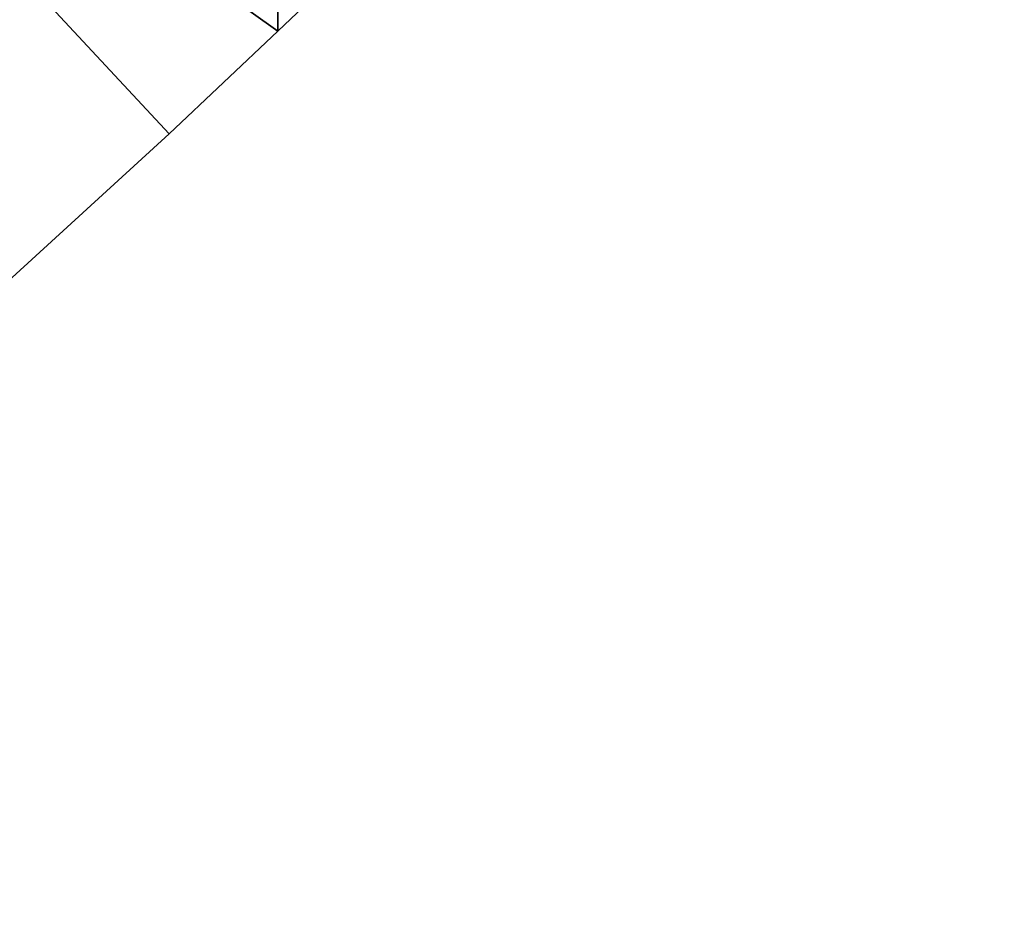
# Model space of a CAD drawing. Header units: inches. Extents: x 56 to 1256, y -185 to 1061.
# Tile 172 of 256: x 1025.94 to 1034.5, y 13.85 to 21.62. Entities that reach past the tile are written whole.
import ezdxf

# ---------------------------------------------------------------- set-up
doc = ezdxf.new("R2010")
doc.units = ezdxf.units.IN
doc.header["$MEASUREMENT"] = 0
doc.layers.get('0').update_dxf_attribs({"true_color": 0x9a9ae5})

msp = doc.modelspace()

# ---------------------------------------------------------------- meshes
at = {"color": 146, "true_color": 0x086e86}
mesh = msp.add_polyface(dxfattribs=at)
corners = [(1068.4825, 65.1925, 958.6066), (1127.4142, 18.2004, 978.802), (1067.0887, 63.432, 958.6066), (1122.9709, 12.6937, 978.802), (1062.4429, 57.7732, 958.6066), (1118.4663, 7.3046, 978.802), (1060.9126, 55.9749, 958.6066), (1117.5239, 6.1775, 978.802), (1057.7035, 52.2043, 958.6066), (1111.9697, -0.2365, 978.802), (1053.1075, 46.9943, 958.6066), (1109.2164, -3.3064, 978.802), (1052.8691, 46.7241, 958.6066), (1106.3079, -6.5491, 978.802), (1047.9393, 41.3318, 958.6066), (1100.5377, -12.7609, 978.802), (1045.0403, 38.2722, 958.6066), (1099.6852, -13.647, 978.802), (1042.9121, 36.0262, 958.6066), (1094.6586, -18.8722, 978.802), (1037.7871, 30.8073, 958.6066), (1089.8508, -23.698, 978.802), (1036.7397, 29.778, 958.6066), (1088.6696, -24.8835, 978.802), (1032.5624, 25.6733, 958.6066), (1057.5533, 61.8605, 957.1206), (1052.8872, 56.3776, 957.1207), (1048.1279, 50.9822, 957.1207), (1043.2744, 45.6736, 957.1206), (1038.3253, 40.4508, 957.1207), (1033.2802, 35.3127, 957.1206), (1028.1366, 30.2585, 957.1207), (1048.0074, 60.6053, 956.0547), (1043.3242, 55.2961, 956.0547), (1038.5481, 50.0725, 956.0547), (1033.6786, 44.9331, 956.0547), (1028.7139, 39.8772, 956.0547), (1043.0859, 64.8699, 955.4133), (1038.479, 59.6476, 955.4133), (1033.7812, 54.5093, 955.4133), (1028.9913, 49.4542, 955.4133), (1033.6128, 64.0175, 955.1992), (1028.9938, 58.9652, 955.1992)]
mesh.append_faces([[corners[k] for k in face] for face in [(0, 1, 2), (2, 3, 4), (4, 5, 6), (6, 7, 8), (8, 9, 10), (10, 11, 12), (12, 13, 14), (14, 15, 16), (16, 17, 18), (18, 19, 20), (20, 21, 22), (22, 23, 24), (25, 4, 6), (25, 6, 26), (6, 8, 26), (26, 8, 10), (26, 10, 27), (10, 12, 27), (27, 12, 14), (27, 14, 28), (28, 14, 16), (28, 16, 29), (16, 18, 29), (29, 18, 20), (29, 20, 30), (30, 20, 22), (30, 22, 31), (22, 24, 31), (32, 26, 27), (32, 27, 33), (33, 27, 28), (33, 28, 34), (34, 28, 29), (34, 29, 35), (35, 29, 30), (35, 30, 36), (37, 33, 38), (38, 33, 34), (38, 34, 39), (39, 34, 35), (39, 35, 40), (41, 38, 39), (41, 39, 42)]], dxfattribs={"color": 146})
mesh = msp.add_polyface(dxfattribs=at)
corners = [(1028.1366, 30.2585, 957.1207), (1032.5624, 25.6733, 958.6066), (1028.1792, 21.5178, 958.6066), (1022.8934, 25.2878, 957.1207), (1027.2363, 20.6241, 958.6066), (1021.808, 15.6589, 958.6066), (1017.549, 20.3997, 957.1206), (1019.3677, 13.5056, 958.6066), (1012.1031, 15.5942, 957.1207), (1016.2768, 10.7782, 958.6066), (1011.3542, 6.5792, 958.6066), (1007.2565, 11.4597, 957.1206), (1023.6527, 34.9042, 956.0547), (1018.4933, 30.0128, 956.0547), (1013.2343, 25.2024, 956.0547), (1007.8749, 20.4734, 956.0547), (1003.1049, 16.4045, 956.0547), (1001.738, 6.9084, 957.1207), (997.6735, 11.9249, 956.0547), (1019.1301, 39.59, 955.4133), (1014.0551, 34.7786, 955.4133), (1008.882, 30.0468, 955.4133), (1003.6098, 25.3948, 955.4133), (998.9174, 21.3921, 955.4133), (993.5739, 16.9849, 955.4133), (992.1638, 7.5396, 956.0547), (988.1525, 12.6697, 955.4133), (1009.5981, 39.5651, 955.1992), (1004.5109, 34.912, 955.1992), (999.3264, 30.3375, 955.1992), (994.7119, 26.401, 955.1992), (989.4565, 22.0665, 955.1992), (984.124, 17.8221, 955.1992), (982.6542, 8.4468, 955.4133), (978.715, 13.6678, 955.1992)]
mesh.append_faces([[corners[k] for k in face] for face in [(0, 1, 2), (0, 2, 3), (2, 4, 3), (3, 4, 5), (3, 5, 6), (6, 5, 7), (6, 7, 8), (7, 9, 8), (8, 9, 10), (8, 10, 11), (12, 0, 3), (12, 3, 13), (13, 3, 6), (13, 6, 14), (14, 6, 8), (14, 8, 15), (15, 8, 11), (15, 11, 16), (16, 11, 17), (16, 17, 18), (19, 13, 20), (20, 13, 14), (20, 14, 21), (21, 14, 15), (21, 15, 22), (22, 15, 16), (22, 16, 23), (23, 16, 18), (23, 18, 24), (24, 18, 25), (24, 25, 26), (27, 20, 21), (28, 21, 22), (28, 22, 29), (29, 22, 23), (29, 23, 30), (30, 23, 24), (30, 24, 31), (31, 24, 26), (31, 26, 32), (32, 26, 33), (32, 33, 34)]], dxfattribs={"color": 146})

doc.saveas('drawing.dxf')
